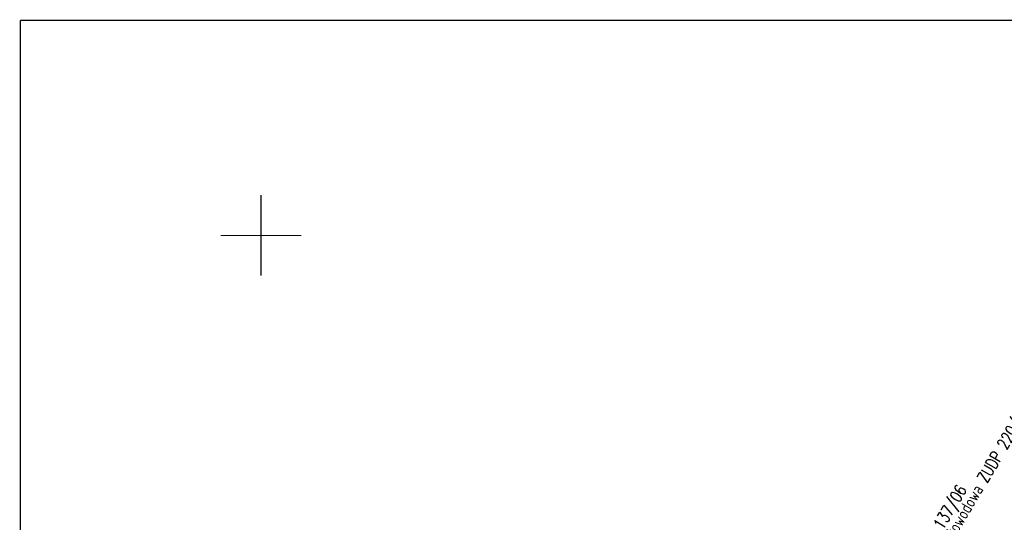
# Model space of a CAD drawing. Header units: metres. Extents: x 964 to 7125, y -212 to 9570.
# Tile 62 of 185: x 1841 to 1903, y 316 to 347. Entities that reach past the tile are written whole.
import ezdxf
from ezdxf.enums import TextEntityAlignment as Align

# ---------------------------------------------------------------- set-up
doc = ezdxf.new("R2010")
doc.units = ezdxf.units.M
doc.layers.add('P_SUTP_E_T_0', color=7, linetype='Continuous')
doc.layers.add('siatka_kwadratow', color=7, linetype='Continuous')
doc.layers.add('PODKŁAD MAPA', color=7, linetype='Continuous', lineweight=9)
doc.styles.add('STYL_ARIAL', font='simplex', dxfattribs={"width": 0.75, "oblique": 0.1})

# ---------------------------------------------------------------- blocks, each defined once
blk = doc.blocks.new('MDCP 20240606')
at = {"layer": 'siatka_kwadratow', "color": 7, "const_width": 0.09}
for points in [[(6592083.56, 5738063.3595), (6591935.06, 5738063.3595)], [(6591935.06, 5738063.3595), (6591935.06, 5737853.3595)]]:
    blk.add_lwpolyline(points, dxfattribs=at)
at = {"layer": 'siatka_kwadratow', "color": 251, "true_color": 0x636466, "const_width": 0.065}
for points in [[(6591950, 5738047.5), (6591950, 5738052.5)], [(6591947.5, 5738050), (6591952.5, 5738050)]]:
    blk.add_lwpolyline(points, dxfattribs=at)
at = {"layer": 'P_SUTP_E_T_0', "color": 251, "true_color": 0x636466, "style": 'STYL_ARIAL', "width": 0.75}
for s, rotation, p in [('t światłowodowa ZUDP 220/08', 59.6767, (6591991.2615, 5738029.4918)), ('t ZUDP 137/06', 59.0988, (6591990.1252, 5738029.3994))]:
    blk.add_text(s, height=0.75, rotation=rotation, dxfattribs=at).set_placement(p, align=Align.TOP_LEFT)

msp = doc.modelspace()

# ---------------------------------------------------------------- block references
at = {"layer": 'PODKŁAD MAPA', "linetype": 'ByBlock'}
msp.add_blockref('MDCP 20240606', (-6590093.553, -5737716.265), dxfattribs=at)

doc.saveas('drawing.dxf')
